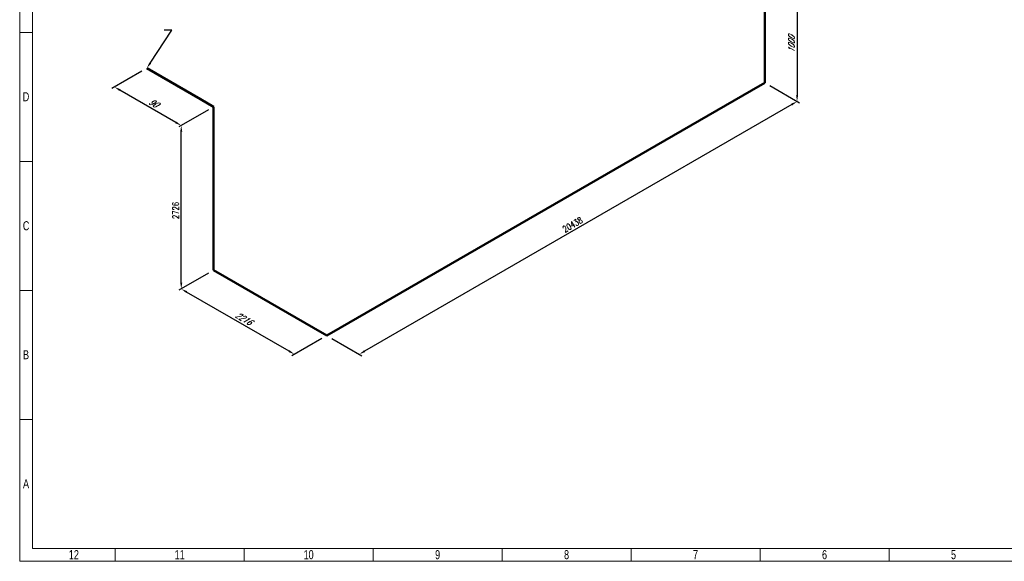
# Model space of a CAD drawing. Header units: millimetres. Extents: x 0 to 594, y 0 to 424.
# Tile 1 of 15: x 0 to 395, y 0 to 217. Entities that reach past the tile are written whole.
import ezdxf
from ezdxf import colors
from ezdxf.entities.mleader import LeaderData, LeaderLine
from ezdxf.math import Vec2, Vec3

# ---------------------------------------------------------------- set-up
doc = ezdxf.new("R2010")
doc.units = ezdxf.units.MM
doc.header["$LTSCALE"] = 0.25
doc.layers.add('Annotation', color=7, linetype='Continuous')
doc.layers.add('Dimension', color=1, linetype='Continuous')
doc.layers.add('Pipe Small Bore', color=30, linetype='Continuous', lineweight=50)
doc.styles.add('AdskIsoMetric', font='romans.shx', dxfattribs={"width": 0.8, "height": 2.5})
doc.styles.add('AdskIsoMetric-30', font='romans.shx', dxfattribs={"width": 0.8, "height": 2.5})
doc.styles.add('AdskIsoMetric30', font='romans.shx', dxfattribs={"width": 0.8, "oblique": 30, "height": 2.5})
doc.styles.add('SLDTEXTSTYLE3', font='TXT', dxfattribs={"width": 0.75})
doc.styles.get("Standard").update_dxf_attribs({"font": 'arial.ttf'})
doc.dimstyles.new('AdskIsoMetric', dxfattribs={"dimtxt": 2.5, "dimasz": 2.5, "dimexe": 1, "dimexo": 2, "dimgap": 0.8, "dimtad": 1, "dimdec": 0, "dimrnd": 1, "dimzin": 0, "dimdsep": 46, "dimtxsty": 'AdskIsoMetric', "dimcen": 0, "dimclrt": 7, "dimadec": 0, "dimazin": 0, "dimtfac": 1, "dimtdec": 0, "dimtmove": 1, "dimatfit": 3, "dimfxl": 1, "dimtfill": 1, "dimfrac": 2, "dimtolj": 1, "dimtzin": 0, "dimarcsym": 0})

# ---------------------------------------------------------------- blocks, each defined once
blk = doc.blocks.new('*D16')
at = {"layer": 'Defpoints', "color": 0, "transparency": 16777216}
for p in [(50.99, 197.77), (38, 190.27), (77.8, 182.29)]:
    blk.add_point(p, dxfattribs=at)
at = {"layer": 'Dimension', "color": 0, "lineweight": -2, "transparency": 16777216}
for p, q in [((48.99, 196.61), (37, 189.69)), ((62.64, 176.04), (40.16, 189.02)), ((75.8, 181.13), (63.81, 174.21))]:
    blk.add_line(p, q, dxfattribs=at)
at = {"layer": 'Dimension', "color": 0, "transparency": 16777216}
for points in [[(40.37, 189.38), (39.96, 188.66), (38, 190.27)], [(62.85, 176.4), (62.44, 175.68), (64.81, 174.79)]]:
    blk.add_solid(points, dxfattribs=at)
at = {"layer": 'Dimension', "color": 7, "transparency": 16777216, "insert": (53.64, 183.82), "char_height": 2.5, "attachment_point": 5, "rotation": 330, "style": 'AdskIsoMetric30', "bg_fill": 3, "box_fill_scale": 1.1, "bg_fill_color": 256, "bg_fill_true_color": 13158600, "bg_fill_transparency": 0}
blk.add_mtext('\\A1;90', dxfattribs=at)
blk = doc.blocks.new('*D17')
at = {"layer": 'Defpoints', "color": 0, "transparency": 16777216}
for p in [(77.8, 182.29), (64.81, 174.79), (77.8, 116.76)]:
    blk.add_point(p, dxfattribs=at)
at = {"layer": 'Dimension', "color": 0, "lineweight": -2, "transparency": 16777216}
for p, q in [((75.8, 181.13), (63.81, 174.21)), ((64.81, 111.76), (64.81, 172.29)), ((75.8, 115.61), (63.81, 108.69))]:
    blk.add_line(p, q, dxfattribs=at)
at = {"layer": 'Dimension', "color": 0, "transparency": 16777216}
for points in [[(64.39, 172.29), (65.23, 172.29), (64.81, 174.79)], [(64.39, 111.76), (65.23, 111.76), (64.81, 109.26)]]:
    blk.add_solid(points, dxfattribs=at)
at = {"layer": 'Dimension', "color": 7, "transparency": 16777216, "insert": (62.57, 140.73), "char_height": 2.5, "attachment_point": 5, "rotation": 90, "style": 'AdskIsoMetric-30', "bg_fill": 3, "box_fill_scale": 1.1, "bg_fill_color": 256, "bg_fill_true_color": 13158600, "bg_fill_transparency": 0}
blk.add_mtext('\\A1;2726', dxfattribs=at)
blk = doc.blocks.new('*D18')
at = {"layer": 'Defpoints', "color": 0, "transparency": 16777216}
for p in [(77.8, 116.76), (64.81, 109.26), (123.22, 90.54)]:
    blk.add_point(p, dxfattribs=at)
at = {"layer": 'Dimension', "color": 0, "lineweight": -2, "transparency": 16777216}
for p, q in [((75.8, 115.61), (63.81, 108.69)), ((108.07, 84.29), (66.97, 108.01)), ((121.22, 89.38), (109.23, 82.46))]:
    blk.add_line(p, q, dxfattribs=at)
at = {"layer": 'Dimension', "color": 0, "transparency": 16777216}
for points in [[(67.18, 108.37), (66.77, 107.65), (64.81, 109.26)], [(108.28, 84.65), (107.86, 83.93), (110.23, 83.04)]]:
    blk.add_solid(points, dxfattribs=at)
at = {"layer": 'Dimension', "color": 7, "transparency": 16777216, "insert": (89.76, 97.44), "char_height": 2.5, "attachment_point": 5, "rotation": 330, "style": 'AdskIsoMetric30', "bg_fill": 3, "box_fill_scale": 1.1, "bg_fill_color": 256, "bg_fill_true_color": 13158600, "bg_fill_transparency": 0}
blk.add_mtext('\\A1;2216', dxfattribs=at)
blk = doc.blocks.new('*D19')
at = {"layer": 'Defpoints', "color": 0, "transparency": 16777216}
for p in [(298.87, 191.95), (123.22, 90.54), (136.21, 83.04)]:
    blk.add_point(p, dxfattribs=at)
at = {"layer": 'Dimension', "color": 0, "lineweight": -2, "transparency": 16777216}
for p, q in [((300.87, 190.79), (312.86, 183.87)), ((309.7, 183.2), (138.38, 84.29)), ((125.22, 89.38), (137.21, 82.46))]:
    blk.add_line(p, q, dxfattribs=at)
at = {"layer": 'Dimension', "color": 0, "transparency": 16777216}
for points in [[(309.49, 183.56), (309.91, 182.84), (311.86, 184.45)], [(138.17, 84.65), (138.59, 83.93), (136.21, 83.04)]]:
    blk.add_solid(points, dxfattribs=at)
at = {"layer": 'Dimension', "color": 7, "transparency": 16777216, "insert": (221.8, 135.04), "char_height": 2.5, "attachment_point": 5, "rotation": 30, "style": 'AdskIsoMetric-30', "bg_fill": 3, "box_fill_scale": 1.1, "bg_fill_color": 256, "bg_fill_true_color": 13158600, "bg_fill_transparency": 0}
blk.add_mtext('\\A1;20438', dxfattribs=at)
blk = doc.blocks.new('*D20')
at = {"layer": 'Defpoints', "color": 0, "transparency": 16777216}
for p in [(298.87, 235.11), (298.87, 191.95), (311.86, 184.45)]:
    blk.add_point(p, dxfattribs=at)
at = {"layer": 'Dimension', "color": 0, "lineweight": -2, "transparency": 16777216}
for p, q in [((300.87, 233.96), (312.86, 227.03)), ((311.86, 225.11), (311.86, 186.95)), ((300.87, 190.79), (312.86, 183.87))]:
    blk.add_line(p, q, dxfattribs=at)
at = {"layer": 'Dimension', "color": 0, "transparency": 16777216}
for points in [[(311.45, 225.11), (312.28, 225.11), (311.86, 227.61)], [(311.45, 186.95), (312.28, 186.95), (311.86, 184.45)]]:
    blk.add_solid(points, dxfattribs=at)
at = {"layer": 'Dimension', "color": 7, "transparency": 16777216, "insert": (309.62, 207.32), "char_height": 2.5, "attachment_point": 5, "rotation": 90, "style": 'AdskIsoMetric30', "bg_fill": 3, "box_fill_scale": 1.1, "bg_fill_color": 256, "bg_fill_true_color": 13158600, "bg_fill_transparency": 0}
blk.add_mtext('\\A1;1000', dxfattribs=at)
blk = doc.blocks.new('Elbow-1-Iso2DSkew0')
at = {"color": 0, "linetype": 'ByBlock', "lineweight": -2, "extrusion": (-0.707107, -0.408248, 0.57735)}
for p, q in [((0, 0), (-5.3, 3.06)), ((0, 0), (0, 0)), ((0, -6.12), (0, 0))]:
    blk.add_line(p, q, dxfattribs=at)
blk = doc.blocks.new('Elbow-1-Iso2DSkew90')
at = {"color": 0, "linetype": 'ByBlock', "lineweight": -2, "extrusion": (1.49201e-10, -0.816497, -0.57735)}
for p, q in [((0, 0), (-5.3, 3.06)), ((5.3, 3.06), (0, 0)), ((0, 0), (0, 0))]:
    blk.add_line(p, q, dxfattribs=at)
blk = doc.blocks.new('Elbow-2-Iso2DSkew90')
at = {"color": 0, "linetype": 'ByBlock', "lineweight": -2, "extrusion": (0.707107, 0.408248, -0.57735)}
for p, q in [((0, 0), (0, 6.12)), ((0, 0), (0, 0)), ((5.3, -3.06), (0, 0))]:
    blk.add_line(p, q, dxfattribs=at)
blk = doc.blocks.new('Elbow-1-Iso2DSkew180')
at = {"color": 0, "linetype": 'ByBlock', "lineweight": -2, "extrusion": (-0.707107, 0.408248, -0.57735)}
for p, q in [((0, 6.12), (0, 0)), ((0, 0), (-5.3, -3.06)), ((0, 0), (0, 0))]:
    blk.add_line(p, q, dxfattribs=at)
blk = doc.blocks.new('cajetin')
at = {"color": 7, "linetype": 'Continuous', "lineweight": 18}
for p, q in [((0, 0), (0, 615)), ((7.5, 7.5), (7.5, 607.5)), ((7.5, 307.5), (0, 307.5)), ((7.5, 307.5), (7.5, 307.5)), ((7.5, 232.5), (0, 232.5)), ((7.5, 157.5), (0, 157.5)), ((7.5, 82.5), (0, 82.5)), ((853.5, 7.5), (7.5, 7.5)), ((55.5, 7.5), (55.5, 0)), ((130.5, 7.5), (130.5, 0)), ((205.5, 7.5), (205.5, 0)), ((280.5, 7.5), (280.5, 0)), ((355.5, 7.5), (355.5, 0)), ((430.5, 7.5), (430.5, 7.5)), ((430.5, 7.5), (430.5, 0)), ((505.5, 7.5), (505.5, 0)), ((861, 0), (0, 0))]:
    blk.add_line(p, q, dxfattribs=at)
at = {"color": 7, "linetype": 'Continuous', "lineweight": 0, "char_height": 5.25, "attachment_point": 2, "style": 'SLDTEXTSTYLE3'}
for s, insert in [('D', (3.68, 272.74)), ('C', (3.73, 197.74)), ('B', (3.69, 122.74)), ('A', (3.7, 47.74)), ('12', (31.51, 6.49)), ('11', (93.01, 6.49)), ('10', (168.01, 6.49)), ('9', (243.01, 6.49)), ('8', (318.01, 6.49)), ('7', (393.01, 6.49)), ('6', (468.01, 6.49)), ('5', (543.01, 6.49))]:
    blk.add_mtext(s, dxfattribs=dict(at, insert=insert))

msp = doc.modelspace()

# ---------------------------------------------------------------- leaders
at = {"layer": 'Annotation'}
ml = msp.add_multileader_mtext('Standard', dxfattribs=at)
ml.set_content('')
ml.set_leader_properties()
ml.build(insert=Vec2(0, 0))
ml.multileader.update_dxf_attribs({"dogleg_length": 3.0619, "arrow_head_size": 2.5})
ctx = ml.context
ctx.base_point, ctx.arrow_head_size = Vec3(57.9381, 213), 2.5
notes = []
notes.append((ctx, [(0, (1, 1, 0), (61, 213), (-1, 0), 3.0619, [(0, [(50.99, 197.7684)], 0, [])])]))
ctx.mtext, ml.multileader.dxf.content_type = None, 0
for ctx, leaders in notes:
    for number, flags, end, landing, length, lines in leaders:
        leader = LeaderData()
        leader.index, (leader.has_last_leader_line, leader.has_dogleg_vector, leader.attachment_direction) = number, flags
        leader.last_leader_point, leader.dogleg_vector, leader.dogleg_length = Vec3(end), Vec3(landing), length
        for number, points, colour, breaks in lines:
            line = LeaderLine()
            line.index, line.vertices, line.color, line.breaks = number, Vec3.list(points), colors.encode_raw_color(colour), breaks
            leader.lines.append(line)
        ctx.leaders.append(leader)

# ---------------------------------------------------------------- next in the draw order: dimensions: what is measured, and where the dimension line sits
at = {"layer": 'Dimension'}
dim = msp.add_linear_dim(base=(37.9996, 190.2684), p1=(77.8, 182.2896), p2=(50.99, 197.7684), angle=150, text='90', dimstyle='AdskIsoMetric', override={"dimtad": 0, "dimlfac": 2.9013, "dimtxsty": 'AdskIsoMetric30', "dimse1": 0, "dimse2": 0, "dimsd1": 0, "dimsd2": 0, "dimtmove": 1}, dxfattribs=at)
dim.commit()
dim.dimension.update_dxf_attribs({"geometry": '*D16', "text_midpoint": (53.6445, 183.8222), "dimtype": 160})

# ---------------------------------------------------------------- next in the draw order: linework, layer by layer
at = {"layer": 'Pipe Small Bore'}
msp.add_lwpolyline([(72.4967, 185.3514), (50.99, 197.7684)], dxfattribs=at)

# ---------------------------------------------------------------- next in the draw order: dimensions: what is measured, and where the dimension line sits
at = {"layer": 'Dimension'}
dim = msp.add_linear_dim(base=(64.8096, 174.7896), p1=(77.8, 116.7628), p2=(77.8, 182.2896), angle=90, text='2726', dimstyle='AdskIsoMetric', override={"dimtad": 0, "dimlfac": 41.608896, "dimtxsty": 'AdskIsoMetric-30', "dimse1": 0, "dimse2": 0, "dimsd1": 0, "dimsd2": 0, "dimtmove": 1}, dxfattribs=at)
dim.commit()
dim.dimension.update_dxf_attribs({"geometry": '*D17', "text_midpoint": (62.5698, 140.733), "dimtype": 160})

# ---------------------------------------------------------------- next in the draw order: linework, layer by layer
at = {"layer": 'Pipe Small Bore'}
msp.add_lwpolyline([(77.8, 122.8865), (77.8, 176.1659)], dxfattribs=at)

# ---------------------------------------------------------------- next in the draw order: block references
msp.add_blockref('Elbow-1-Iso2DSkew0', (77.8, 182.2896), dxfattribs=at)

# ---------------------------------------------------------------- next in the draw order: dimensions: what is measured, and where the dimension line sits
at = {"layer": 'Dimension'}
dim = msp.add_linear_dim(base=(64.8096, 109.2628), p1=(123.2235, 90.5375), p2=(77.8, 116.7628), angle=150, text='2216', dimstyle='AdskIsoMetric', override={"dimtad": 0, "dimlfac": 42.252641, "dimtxsty": 'AdskIsoMetric30', "dimse1": 0, "dimse2": 0, "dimsd1": 0, "dimsd2": 0, "dimtmove": 1}, dxfattribs=at)
dim.commit()
dim.dimension.update_dxf_attribs({"geometry": '*D18', "text_midpoint": (89.7612, 97.4433), "dimtype": 160})

# ---------------------------------------------------------------- next in the draw order: linework, layer by layer
at = {"layer": 'Pipe Small Bore'}
msp.add_lwpolyline([(117.9202, 93.5994), (83.1033, 113.7009)], dxfattribs=at)

# ---------------------------------------------------------------- next in the draw order: block references
msp.add_blockref('Elbow-2-Iso2DSkew90', (77.8, 116.7628), dxfattribs=at)

# ---------------------------------------------------------------- next in the draw order: dimensions: what is measured, and where the dimension line sits
at = {"layer": 'Dimension'}
dim = msp.add_linear_dim(base=(136.2139, 83.0375), p1=(298.8716, 191.948), p2=(123.2235, 90.5375), angle=210, text='20438', dimstyle='AdskIsoMetric', override={"dimtad": 0, "dimlfac": 100.768032, "dimtxsty": 'AdskIsoMetric-30', "dimse1": 0, "dimse2": 0, "dimsd1": 0, "dimsd2": 0, "dimtmove": 1}, dxfattribs=at)
dim.commit()
dim.dimension.update_dxf_attribs({"geometry": '*D19', "text_midpoint": (221.7981, 135.036), "dimtype": 160})

# ---------------------------------------------------------------- next in the draw order: linework, layer by layer
at = {"layer": 'Pipe Small Bore'}
msp.add_lwpolyline([(293.5683, 188.8862), (128.5268, 93.5994)], dxfattribs=at)

# ---------------------------------------------------------------- next in the draw order: block references
msp.add_blockref('Elbow-1-Iso2DSkew90', (123.2235, 90.5375), dxfattribs=at)

# ---------------------------------------------------------------- next in the draw order: dimensions: what is measured, and where the dimension line sits
at = {"layer": 'Dimension'}
dim = msp.add_linear_dim(base=(311.862, 184.448), p1=(298.8716, 235.111), p2=(298.8716, 191.948), angle=270, text='1000', dimstyle='AdskIsoMetric', override={"dimtad": 0, "dimlfac": 23.168024, "dimtxsty": 'AdskIsoMetric30', "dimse1": 0, "dimse2": 0, "dimsd1": 0, "dimsd2": 0, "dimtmove": 1}, dxfattribs=at)
dim.commit()
dim.dimension.update_dxf_attribs({"geometry": '*D20', "text_midpoint": (309.6221, 207.3227), "dimtype": 160})

# ---------------------------------------------------------------- next in the draw order: linework, layer by layer
at = {"layer": 'Pipe Small Bore'}
msp.add_lwpolyline([(298.8716, 228.9872), (298.8716, 198.0717)], dxfattribs=at)

# ---------------------------------------------------------------- next in the draw order: block references
at = {"xscale": 0.689895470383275, "yscale": 0.689895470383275, "zscale": 0.689895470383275}
msp.add_blockref('cajetin', (0, 0), dxfattribs=at)
at = {"layer": 'Pipe Small Bore'}
msp.add_blockref('Elbow-1-Iso2DSkew180', (298.8716, 191.948), dxfattribs=at)

doc.saveas('drawing.dxf')
